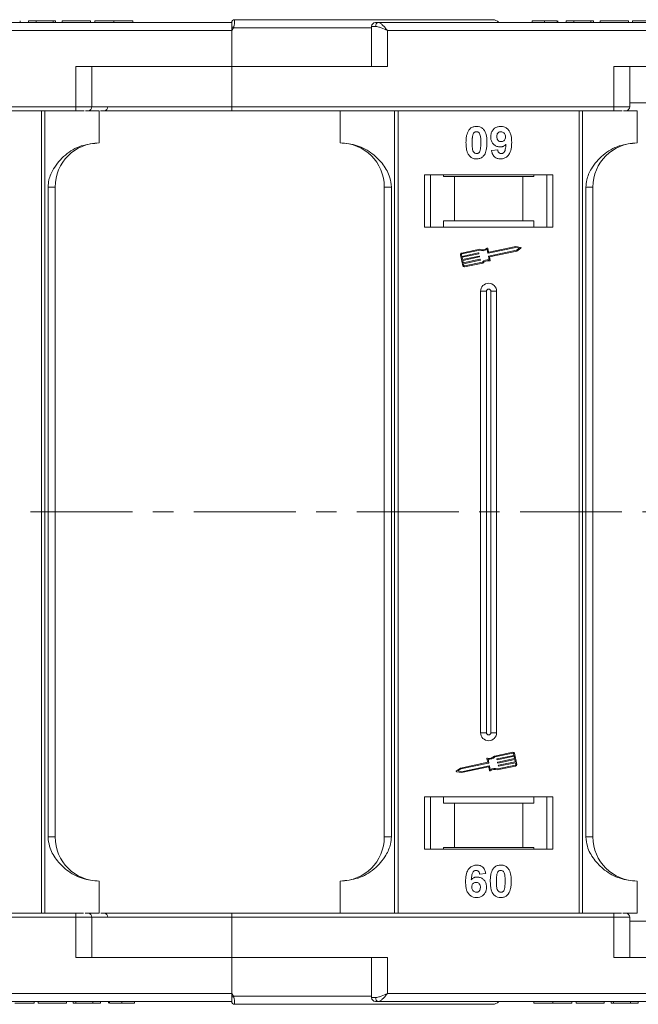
# Model space of a CAD drawing. Header units: millimetres. Extents: x 2205 to 3679, y 833 to 1866.
# Tile 31 of 86: x 3307 to 3384, y 1083 to 1206. Entities that reach past the tile are written whole.
import ezdxf

# ---------------------------------------------------------------- set-up
doc = ezdxf.new("R2010")
doc.units = ezdxf.units.MM
doc.linetypes.add('CENTERX2', pattern=[20.32, 12.7, -2.54, 2.54, -2.54])

msp = doc.modelspace()

# ---------------------------------------------------------------- linework, layer by layer
at = {"color": 7, "linetype": 'Continuous', "lineweight": 15}
for p, q in [((3333.09, 1205.183), (3284.384, 1205.183)), ((3306.731, 1205.183), (3306.731, 1205.383)), ((3307.757, 1205.183), (3307.757, 1205.383)), ((3307.757, 1205.383), (3308.718, 1205.383)), ((3308.718, 1205.383), (3308.718, 1205.183)), ((3308.718, 1205.383), (3310.834, 1205.383)), ((3310.834, 1205.383), (3310.834, 1205.183)), ((3310.834, 1205.383), (3311.154, 1205.383)), ((3311.154, 1205.383), (3311.154, 1205.183)), ((3311.987, 1205.183), (3311.987, 1205.383)), ((3311.987, 1205.383), (3315.513, 1205.383)), ((3315.513, 1205.383), (3315.513, 1205.183)), ((3316.026, 1205.383), (3316.026, 1205.183)), ((3318.405, 1205.183), (3318.405, 1205.383)), ((3320.769, 1205.183), (3320.769, 1205.383)), ((3333.09, 1205.181), (3333.09, 1205.183)), ((3333.44, 1205.533), (3333.44, 1205.533)), ((3400.09, 1205.183), (3351.384, 1205.183)), ((3370.526, 1205.383), (3370.526, 1205.183)), ((3372.07, 1205.183), (3372.07, 1205.383)), ((3373.622, 1205.183), (3373.622, 1205.383)), ((3373.731, 1205.183), (3373.731, 1205.383)), ((3374.757, 1205.183), (3374.757, 1205.383)), ((3374.757, 1205.383), (3375.718, 1205.383)), ((3375.718, 1205.383), (3375.718, 1205.183)), ((3375.718, 1205.383), (3377.834, 1205.383)), ((3377.834, 1205.383), (3377.834, 1205.183)), ((3377.834, 1205.383), (3378.154, 1205.383)), ((3378.154, 1205.383), (3378.154, 1205.183)), ((3378.987, 1205.383), (3382.513, 1205.383)), ((3378.987, 1205.183), (3378.987, 1205.383)), ((3382.513, 1205.383), (3382.513, 1205.183)), ((3383.026, 1205.383), (3383.026, 1205.183)), ((3285.502, 1204.183), (3333.09, 1204.183)), ((3333.324, 1204.533), (3333.09, 1204.183)), ((3333.09, 1204.183), (3333.09, 1199.683)), ((3350.502, 1204.533), (3333.324, 1204.533)), ((3350.502, 1204.683), (3350.502, 1199.683)), ((3351.011, 1204.683), (3350.502, 1204.683)), ((3352.502, 1204.183), (3400.09, 1204.183)), ((3352.502, 1199.683), (3352.502, 1204.183)), ((3313.678, 1199.683), (3313.678, 1194.683)), ((3333.09, 1199.683), (3313.678, 1199.683)), ((3315.678, 1194.683), (3315.678, 1199.683)), ((3333.09, 1194.683), (3333.09, 1199.683)), ((3333.09, 1199.683), (3352.502, 1199.683)), ((3380.678, 1199.683), (3380.678, 1194.683)), ((3400.09, 1199.683), (3380.678, 1199.683)), ((3382.678, 1194.683), (3382.678, 1199.683)), ((3400.09, 1195.183), (3382.678, 1195.183)), ((3313.678, 1194.683), (3266.09, 1194.683)), ((3266.09, 1194.183), (3313.678, 1194.183)), ((3309.378, 1194.183), (3309.378, 1144.183)), ((3309.797, 1144.183), (3309.797, 1194.183)), ((3313.678, 1194.683), (3313.678, 1194.183)), ((3315.678, 1194.683), (3313.678, 1194.683)), ((3314.885, 1194.183), (3316.59, 1194.183)), ((3333.09, 1194.683), (3315.678, 1194.683)), ((3316.59, 1190.183), (3316.59, 1194.183)), ((3380.678, 1194.683), (3333.09, 1194.683)), ((3333.09, 1194.683), (3333.09, 1194.183)), ((3333.09, 1194.183), (3380.678, 1194.183)), ((3346.59, 1194.183), (3346.59, 1190.183)), ((3353.383, 1194.183), (3353.383, 1144.183)), ((3353.802, 1144.183), (3353.802, 1194.183)), ((3376.378, 1194.183), (3376.378, 1144.183)), ((3376.797, 1144.183), (3376.797, 1194.183)), ((3380.678, 1194.683), (3380.678, 1194.183)), ((3382.678, 1194.683), (3380.678, 1194.683)), ((3381.885, 1194.183), (3383.59, 1194.183)), ((3383.59, 1190.183), (3383.59, 1194.183)), ((3365.449, 1189.227), (3366.218, 1189.311)), ((3373.09, 1186.183), (3357.09, 1186.183)), ((3357.09, 1186.183), (3357.09, 1179.683)), ((3357.84, 1179.683), (3357.84, 1186.183)), ((3359.476, 1185.983), (3359.476, 1186.183)), ((3359.476, 1185.983), (3360.84, 1185.983)), ((3360.84, 1185.983), (3360.84, 1180.483)), ((3369.34, 1185.983), (3360.84, 1185.983)), ((3369.34, 1180.483), (3369.34, 1185.983)), ((3369.34, 1185.983), (3370.704, 1185.983)), ((3370.704, 1186.183), (3370.704, 1185.983)), ((3372.34, 1186.183), (3372.34, 1179.683)), ((3373.09, 1179.683), (3373.09, 1186.183)), ((3310.205, 1184.683), (3310.205, 1144.183)), ((3311.09, 1184.683), (3310.205, 1184.683)), ((3311.09, 1144.183), (3311.09, 1184.683)), ((3352.09, 1184.683), (3352.975, 1184.683)), ((3352.09, 1184.683), (3352.09, 1144.183)), ((3352.975, 1144.183), (3352.975, 1184.683)), ((3377.205, 1184.683), (3377.205, 1144.183)), ((3378.09, 1184.683), (3377.205, 1184.683)), ((3378.09, 1144.183), (3378.09, 1184.683)), ((3360.84, 1180.483), (3359.476, 1180.483)), ((3359.476, 1180.483), (3359.476, 1179.683)), ((3369.34, 1180.483), (3360.84, 1180.483)), ((3370.704, 1180.483), (3369.34, 1180.483)), ((3370.704, 1179.683), (3370.704, 1180.483)), ((3357.09, 1179.683), (3373.09, 1179.683)), ((3364.008, 1176.936), (3361.729, 1176.454)), ((3363.996, 1176.813), (3361.754, 1176.339)), ((3364.982, 1176.451), (3364.889, 1176.895)), ((3365.073, 1176.591), (3364.985, 1177.006)), ((3368.479, 1177.16), (3365.017, 1176.429)), ((3365.09, 1176.084), (3368.551, 1176.815)), ((3368.478, 1177.28), (3365.108, 1176.568)), ((3365.2, 1175.987), (3368.599, 1176.705)), ((3369.079, 1177.162), (3368.478, 1177.28)), ((3368.921, 1177.073), (3368.479, 1177.16)), ((3368.551, 1176.815), (3368.921, 1177.073)), ((3368.599, 1176.705), (3369.101, 1177.056)), ((3361.593, 1176.246), (3361.885, 1174.867)), ((3361.708, 1176.27), (3361.757, 1176.04)), ((3361.757, 1176.04), (3363.84, 1176.48)), ((3363.864, 1176.365), (3361.781, 1175.925)), ((3361.781, 1175.925), (3361.842, 1175.638)), ((3361.842, 1175.638), (3363.924, 1176.078)), ((3363.949, 1175.963), (3361.866, 1175.523)), ((3361.866, 1175.523), (3361.927, 1175.236)), ((3361.927, 1175.236), (3364.009, 1175.676)), ((3364.034, 1175.561), (3361.951, 1175.121)), ((3363.874, 1176.457), (3363.886, 1176.4)), ((3363.959, 1176.055), (3363.971, 1175.998)), ((3364.044, 1175.653), (3364.056, 1175.596)), ((3365.161, 1175.605), (3365.067, 1176.049)), ((3365.294, 1175.543), (3365.2, 1175.987)), ((3361.951, 1175.121), (3362, 1174.891)), ((3362.069, 1174.846), (3364.312, 1175.319)), ((3362.094, 1174.731), (3364.372, 1175.212)), ((3364.09, 1171.683), (3364.09, 1144.183)), ((3364.09, 1171.683), (3364.805, 1171.683)), ((3364.805, 1171.683), (3364.805, 1144.183)), ((3365.375, 1144.183), (3365.375, 1171.683)), ((3366.09, 1171.683), (3365.375, 1171.683)), ((3366.09, 1144.183), (3366.09, 1171.683)), ((3309.378, 1144.183), (3309.378, 1094.183)), ((3309.797, 1094.183), (3309.797, 1144.183)), ((3310.205, 1144.183), (3310.205, 1103.683)), ((3311.09, 1103.683), (3311.09, 1144.183)), ((3352.09, 1144.183), (3352.09, 1103.683)), ((3352.975, 1103.683), (3352.975, 1144.183)), ((3353.383, 1144.183), (3353.383, 1094.183)), ((3353.802, 1094.183), (3353.802, 1144.183)), ((3364.09, 1144.183), (3364.09, 1116.683)), ((3364.805, 1144.183), (3364.805, 1116.683)), ((3365.375, 1116.683), (3365.375, 1144.183)), ((3366.09, 1116.683), (3366.09, 1144.183)), ((3376.378, 1144.183), (3376.378, 1094.183)), ((3376.797, 1094.183), (3376.797, 1144.183)), ((3377.205, 1144.183), (3377.205, 1103.683)), ((3378.09, 1103.683), (3378.09, 1144.183)), ((3364.805, 1116.683), (3364.09, 1116.683)), ((3366.09, 1116.683), (3365.375, 1116.683)), ((3368.086, 1114.249), (3365.808, 1113.768)), ((3368.111, 1114.134), (3365.868, 1113.661)), ((3364.98, 1112.993), (3361.581, 1112.275)), ((3365.09, 1112.896), (3361.629, 1112.165)), ((3364.886, 1113.437), (3364.98, 1112.993)), ((3365.019, 1113.375), (3365.113, 1112.931)), ((3366.136, 1113.327), (3366.124, 1113.385)), ((3366.146, 1113.419), (3368.229, 1113.859)), ((3368.253, 1113.744), (3366.171, 1113.304)), ((3366.221, 1112.925), (3366.209, 1112.982)), ((3366.231, 1113.017), (3368.314, 1113.457)), ((3368.338, 1113.342), (3366.256, 1112.902)), ((3366.316, 1112.615), (3368.399, 1113.055)), ((3368.423, 1112.94), (3366.34, 1112.5)), ((3368.229, 1113.859), (3368.18, 1114.089)), ((3368.314, 1113.457), (3368.253, 1113.744)), ((3368.587, 1112.735), (3368.295, 1114.113)), ((3368.399, 1113.055), (3368.338, 1113.342)), ((3368.472, 1112.71), (3368.423, 1112.94)), ((3361.581, 1112.275), (3361.079, 1111.924)), ((3361.101, 1111.818), (3361.702, 1111.7)), ((3361.629, 1112.165), (3361.259, 1111.907)), ((3361.259, 1111.907), (3361.701, 1111.82)), ((3361.701, 1111.82), (3365.163, 1112.551)), ((3361.702, 1111.7), (3365.072, 1112.412)), ((3365.107, 1112.39), (3365.195, 1111.974)), ((3365.198, 1112.529), (3365.291, 1112.085)), ((3366.172, 1112.044), (3368.451, 1112.526)), ((3366.184, 1112.167), (3368.426, 1112.641)), ((3366.306, 1112.523), (3366.294, 1112.58)), ((3373.09, 1108.683), (3357.09, 1108.683)), ((3357.09, 1108.683), (3357.09, 1102.183)), ((3357.84, 1102.183), (3357.84, 1108.683)), ((3359.476, 1108.683), (3359.476, 1107.883)), ((3370.704, 1107.883), (3370.704, 1108.683)), ((3372.34, 1108.683), (3372.34, 1102.183)), ((3373.09, 1102.183), (3373.09, 1108.683)), ((3359.476, 1107.883), (3360.84, 1107.883)), ((3360.84, 1107.883), (3360.84, 1102.383)), ((3360.84, 1107.883), (3369.34, 1107.883)), ((3369.34, 1102.383), (3369.34, 1107.883)), ((3369.34, 1107.883), (3370.704, 1107.883)), ((3310.205, 1103.683), (3311.09, 1103.683)), ((3352.09, 1103.683), (3352.975, 1103.683)), ((3377.205, 1103.683), (3378.09, 1103.683)), ((3357.09, 1102.183), (3373.09, 1102.183)), ((3360.84, 1102.383), (3359.476, 1102.383)), ((3359.476, 1102.183), (3359.476, 1102.383)), ((3360.84, 1102.383), (3369.34, 1102.383)), ((3370.704, 1102.383), (3369.34, 1102.383)), ((3370.704, 1102.383), (3370.704, 1102.183)), ((3316.59, 1098.183), (3316.59, 1094.183)), ((3346.59, 1094.183), (3346.59, 1098.183)), ((3364.731, 1099.139), (3363.962, 1099.055)), ((3383.59, 1098.183), (3383.59, 1094.183)), ((3313.678, 1094.183), (3266.09, 1094.183)), ((3266.09, 1093.683), (3313.678, 1093.683)), ((3313.678, 1093.683), (3313.678, 1094.183)), ((3313.678, 1093.683), (3313.678, 1088.683)), ((3313.678, 1093.683), (3315.678, 1093.683)), ((3314.816, 1094.183), (3316.59, 1094.183)), ((3315.678, 1088.683), (3315.678, 1093.683)), ((3315.678, 1093.683), (3333.09, 1093.683)), ((3333.09, 1093.683), (3333.09, 1094.183)), ((3380.678, 1094.183), (3333.09, 1094.183)), ((3333.09, 1088.683), (3333.09, 1093.683)), ((3333.09, 1093.683), (3380.678, 1093.683)), ((3380.678, 1093.683), (3380.678, 1094.183)), ((3380.678, 1093.683), (3380.678, 1088.683)), ((3380.678, 1093.683), (3382.678, 1093.683)), ((3381.816, 1094.183), (3383.59, 1094.183)), ((3382.678, 1088.683), (3382.678, 1093.683)), ((3382.678, 1093.183), (3400.09, 1093.183)), ((3313.678, 1088.683), (3333.09, 1088.683)), ((3333.09, 1088.683), (3333.09, 1084.183)), ((3352.502, 1088.683), (3333.09, 1088.683)), ((3350.502, 1088.683), (3350.502, 1083.683)), ((3352.502, 1084.183), (3352.502, 1088.683)), ((3380.678, 1088.683), (3400.09, 1088.683)), ((3333.09, 1084.183), (3285.502, 1084.183)), ((3333.09, 1084.183), (3333.324, 1083.833)), ((3333.324, 1083.833), (3350.502, 1083.833)), ((3350.502, 1083.683), (3351.011, 1083.683)), ((3400.09, 1084.183), (3352.502, 1084.183)), ((3284.384, 1083.183), (3333.09, 1083.183)), ((3308.462, 1083.183), (3308.462, 1082.983)), ((3308.975, 1082.983), (3308.975, 1083.183)), ((3308.975, 1082.983), (3312.5, 1082.983)), ((3312.5, 1083.183), (3312.5, 1082.983)), ((3313.334, 1083.183), (3313.334, 1082.983)), ((3313.334, 1082.983), (3313.654, 1082.983)), ((3313.654, 1083.183), (3313.654, 1082.983)), ((3313.654, 1082.983), (3315.769, 1082.983)), ((3315.769, 1082.983), (3315.769, 1083.183)), ((3315.769, 1082.983), (3316.731, 1082.983)), ((3316.731, 1083.183), (3316.731, 1082.983)), ((3317.757, 1083.183), (3317.757, 1082.983)), ((3317.866, 1083.183), (3317.866, 1082.983)), ((3319.417, 1083.183), (3319.417, 1082.983)), ((3320.962, 1083.183), (3320.962, 1082.983)), ((3333.44, 1082.833), (3333.44, 1082.833)), ((3351.384, 1083.183), (3400.09, 1083.183)), ((3370.718, 1083.183), (3370.718, 1082.983)), ((3373.083, 1082.983), (3373.083, 1083.183)), ((3375.462, 1083.183), (3375.462, 1082.983)), ((3375.975, 1082.983), (3375.975, 1083.183)), ((3375.975, 1082.983), (3379.5, 1082.983)), ((3379.5, 1083.183), (3379.5, 1082.983)), ((3380.334, 1083.183), (3380.334, 1082.983)), ((3380.334, 1082.983), (3380.654, 1082.983)), ((3380.654, 1083.183), (3380.654, 1082.983)), ((3380.654, 1082.983), (3382.769, 1082.983)), ((3382.769, 1082.983), (3382.769, 1083.183)), ((3382.769, 1082.983), (3383.731, 1082.983)), ((3383.731, 1083.183), (3383.731, 1082.983))]:
    msp.add_line(p, q, dxfattribs=at)
at = {"color": 1, "linetype": 'CENTERX2', "lineweight": 13}
msp.add_line((3503.62, 1144.183), (2665.537, 1144.183), dxfattribs=at)
at = {"color": 7, "linetype": 'Continuous', "lineweight": 15}
for centre, radius, start, end in [((3333.44, 1205.183), 0.35, 89.99809, 179.99959), ((3351.002, 1204.683), 0.5, 90, 180), ((3351.458, 1204.738), 0.451, 99.5202, 187.08135), ((3365.59, 1204.533), 1, 41.2946, 90), ((3297.546, 1137.606), 75.89, 61.87179, 62.07191), ((3315.178, 1194.683), 0.5, 270, 0), ((3317.162, 1194.683), 0.5, 270, 0), ((3382.178, 1194.683), 0.5, 270, 0), ((3316.59, 1184.683), 5.5, 90, 180), ((3346.59, 1184.683), 5.5, 0, 90), ((3383.59, 1184.683), 5.5, 90, 180), ((3364.361, 1177.734), 0.99, 248.37041, 302.16635), ((3364.361, 1177.734), 0.873, 246.11204, 307.44471), ((3364.928, 1176.994), 0.0587, 11.9297, 127.44471), ((3369.067, 1177.104), 0.0587, 304.95116, 78.90824), ((3361.766, 1176.282), 0.176, 101.9297, 191.9297), ((3361.766, 1176.282), 0.0587, 101.9297, 191.9297), ((3363.846, 1176.451), 0.0294, 11.9297, 101.9297), ((3363.858, 1176.394), 0.0294, 281.9297, 11.9297), ((3363.931, 1176.049), 0.0294, 11.9297, 101.9297), ((3363.943, 1175.992), 0.0294, 281.9297, 11.9297), ((3364.016, 1175.647), 0.0294, 11.9297, 101.9297), ((3364.028, 1175.589), 0.0294, 281.9297, 11.9297), ((3365.018, 1174.625), 0.99, 81.69305, 135.48899), ((3365.018, 1174.625), 0.873, 76.41469, 137.74736), ((3365.011, 1176.457), 0.0294, 191.9297, 281.9297), ((3365.096, 1176.055), 0.0294, 101.9297, 191.9297), ((3365.102, 1176.597), 0.0294, 191.9297, 281.9297), ((3365.237, 1175.531), 0.0587, 256.41469, 11.9297), ((3362.057, 1174.903), 0.176, 191.9297, 281.9297), ((3362.057, 1174.903), 0.0587, 191.9297, 281.9297), ((3365.09, 1171.683), 1, 0, 180), ((3365.09, 1171.683), 0.285, 0, 180), ((3365.09, 1116.683), 1, 180, 0), ((3365.09, 1116.683), 0.285, 180, 0), ((3368.123, 1114.077), 0.176, 11.9297, 101.9297), ((3368.123, 1114.077), 0.0587, 11.9297, 101.9297), ((3364.943, 1113.449), 0.0587, 76.41469, 191.9297), ((3365.162, 1114.355), 0.873, 256.41469, 317.74736), ((3365.162, 1114.355), 0.99, 261.69305, 315.48899), ((3365.084, 1112.925), 0.0294, 281.9297, 11.9297), ((3366.152, 1113.391), 0.0294, 101.9297, 191.9297), ((3366.164, 1113.333), 0.0294, 191.9297, 281.9297), ((3366.237, 1112.988), 0.0294, 101.9297, 191.9297), ((3366.249, 1112.931), 0.0294, 191.9297, 281.9297), ((3361.113, 1111.876), 0.0587, 124.95116, 258.90824), ((3365.078, 1112.383), 0.0294, 11.9297, 101.9297), ((3365.169, 1112.523), 0.0294, 11.9297, 101.9297), ((3365.252, 1111.986), 0.0587, 191.9297, 307.44471), ((3365.819, 1111.246), 0.873, 66.11204, 127.44471), ((3365.819, 1111.246), 0.99, 68.37041, 122.16635), ((3366.322, 1112.586), 0.0294, 101.9297, 191.9297), ((3366.334, 1112.529), 0.0294, 191.9297, 281.9297), ((3368.414, 1112.698), 0.0587, 281.9297, 11.9297), ((3368.414, 1112.698), 0.176, 281.9297, 11.9297), ((3316.59, 1103.683), 5.5, 180, 270), ((3346.59, 1103.683), 5.5, 270, 0), ((3383.59, 1103.683), 5.5, 180, 270), ((3315.178, 1093.683), 0.5, 0, 90), ((3317.162, 1093.683), 0.5, 0, 90), ((3382.178, 1093.683), 0.5, 0, 90), ((3297.546, 1150.76), 75.89, 297.92809, 298.12821), ((3351.002, 1083.683), 0.5, 180, 270), ((3351.458, 1083.627), 0.451, 172.91869, 260.47981), ((3333.44, 1083.183), 0.35, 180.00041, 270.00191), ((3365.59, 1083.833), 1, 270, 319.04573)]:
    msp.add_arc(centre, radius, start, end, dxfattribs=at)
for points, knots in [([(3318.405, 1205.383), (3318.271, 1205.383), (3317.868, 1205.383), (3317.207, 1205.383), (3316.586, 1205.383), (3316.161, 1205.383), (3316.035, 1205.383), (3316.028, 1205.383), (3316.026, 1205.383)], [0, 0, 0, 0, 0.1021706, 0.3092201, 0.51365, 0.6922749, 0.9324126, 1, 1, 1, 1]), ([(3320.769, 1205.383), (3320.766, 1205.383), (3320.756, 1205.383), (3320.614, 1205.383), (3320.222, 1205.383), (3319.648, 1205.383), (3319.009, 1205.383), (3318.587, 1205.383), (3318.405, 1205.383)], [0, 0, 0, 0, 0.1018882, 0.3073435, 0.4929627, 0.6786474, 0.8607914, 1, 1, 1, 1]), ([(3333.09, 1204.657), (3333.09, 1204.75), (3333.09, 1204.935), (3333.09, 1205.097), (3333.09, 1205.127), (3333.09, 1205.136)], [0, 0, 0, 0, 0.412717, 0.8254516, 1, 1, 1, 1]), ([(3333.44, 1205.533), (3333.44, 1205.525), (3333.441, 1205.512), (3333.44, 1205.409), (3333.438, 1205.264), (3333.427, 1205.08), (3333.407, 1204.898), (3333.378, 1204.711), (3333.341, 1204.589), (3333.324, 1204.533)], [0, 0, 0, 0, 0.1718456, 0.312445, 0.4991009, 0.6298393, 0.7575038, 0.8890244, 1, 1, 1, 1]), ([(3365.59, 1205.533), (3365.544, 1205.533), (3365.45, 1205.533), (3364.68, 1205.533), (3363.513, 1205.533), (3362.042, 1205.533), (3360.394, 1205.533), (3358.455, 1205.533), (3355.498, 1205.533), (3352.064, 1205.533), (3348.287, 1205.533), (3345.051, 1205.533), (3341.408, 1205.533), (3337.418, 1205.533), (3334.753, 1205.533), (3333.44, 1205.533)], [0, 0, 0, 0, 0.0777263, 0.157824, 0.2401354, 0.3044544, 0.368763, 0.4344301, 0.5000865, 0.631237, 0.695556, 0.7598647, 0.8421852, 0.9222807, 1, 1, 1, 1]), ([(3351.384, 1205.183), (3351.451, 1205.166), (3351.595, 1205.13), (3351.874, 1204.88), (3352.184, 1204.55), (3352.396, 1204.305), (3352.502, 1204.183)], [0, 0, 0, 0, 0.2343588, 0.4982155, 0.7484812, 1, 1, 1, 1]), ([(3372.07, 1205.383), (3371.937, 1205.383), (3371.632, 1205.383), (3371.181, 1205.383), (3370.822, 1205.383), (3370.567, 1205.383), (3370.542, 1205.383), (3370.526, 1205.383)], [0, 0, 0, 0, 0.1552919, 0.3531453, 0.543243, 0.704067, 1, 1, 1, 1]), ([(3373.622, 1205.383), (3373.568, 1205.383), (3373.46, 1205.383), (3373.156, 1205.383), (3372.691, 1205.383), (3372.304, 1205.383), (3372.07, 1205.383)], [0, 0, 0, 0, 0.2064605, 0.4135145, 0.6452106, 1, 1, 1, 1]), ([(3385.405, 1205.383), (3385.271, 1205.383), (3384.868, 1205.383), (3384.207, 1205.383), (3383.586, 1205.383), (3383.161, 1205.383), (3383.035, 1205.383), (3383.028, 1205.383), (3383.026, 1205.383)], [0, 0, 0, 0, 0.1021706, 0.3092201, 0.51365, 0.6922749, 0.9324126, 1, 1, 1, 1]), ([(3352.502, 1204.183), (3352.232, 1204.299), (3351.814, 1204.48), (3351.315, 1204.651), (3351.106, 1204.673), (3351.011, 1204.683)], [0, 0, 0, 0, 0.49841293, 0.77292805, 1, 1, 1, 1]), ([(3313.678, 1194.183), (3313.822, 1194.183), (3314.114, 1194.183), (3314.477, 1194.183), (3314.646, 1194.183), (3314.71, 1194.183)], [0, 0, 0, 0, 0.3748158, 0.7664972, 1, 1, 1, 1]), ([(3316.738, 1194.183), (3317.126, 1194.183), (3318.466, 1194.183), (3321.213, 1194.183), (3324.938, 1194.183), (3329.024, 1194.183), (3331.749, 1194.183), (3333.09, 1194.183)], [0, 0, 0, 0, 0.0792642, 0.2739294, 0.5229011, 0.7650927, 1, 1, 1, 1]), ([(3380.678, 1194.183), (3380.822, 1194.183), (3381.114, 1194.183), (3381.477, 1194.183), (3381.646, 1194.183), (3381.71, 1194.183)], [0, 0, 0, 0, 0.3748158, 0.7664972, 1, 1, 1, 1]), ([(3362.269, 1190.21), (3362.272, 1190.344), (3362.277, 1190.647), (3362.349, 1191.176), (3362.489, 1191.598), (3362.648, 1191.805), (3362.665, 1191.828)], [0, 0, 0, 0, 0.2367308, 0.5375555, 0.9496679, 1, 1, 1, 1]), ([(3362.665, 1191.828), (3362.71, 1191.878), (3362.8, 1191.98), (3362.969, 1192.095), (3363.157, 1192.178), (3363.327, 1192.217), (3363.468, 1192.232), (3363.541, 1192.233), (3363.577, 1192.234)], [0, 0, 0, 0, 0.1937762, 0.3936, 0.5878635, 0.7889077, 0.894169, 1, 1, 1, 1]), ([(3363.124, 1191.175), (3363.148, 1191.244), (3363.186, 1191.356), (3363.294, 1191.482), (3363.418, 1191.548), (3363.517, 1191.565), (3363.571, 1191.567), (3363.577, 1191.567)], [0, 0, 0, 0, 0.33480351, 0.54256063, 0.75038199, 0.9707212, 1, 1, 1, 1]), ([(3363.577, 1192.234), (3363.712, 1192.224), (3363.984, 1192.203), (3364.337, 1192.005), (3364.608, 1191.712), (3364.86, 1191.111), (3364.874, 1190.588), (3364.885, 1190.202)], [0, 0, 0, 0, 0.147566, 0.2966882, 0.4312776, 0.580404, 1, 1, 1, 1]), ([(3363.577, 1191.567), (3363.634, 1191.562), (3363.736, 1191.552), (3363.868, 1191.475), (3363.981, 1191.328), (3364.077, 1191.053), (3364.111, 1190.661), (3364.114, 1190.361), (3364.116, 1190.21)], [0, 0, 0, 0, 0.10461361, 0.18881412, 0.27351189, 0.44412695, 0.71948087, 1, 1, 1, 1]), ([(3365.346, 1190.93), (3365.354, 1191.064), (3365.37, 1191.334), (3365.537, 1191.714), (3365.817, 1192.01), (3366.188, 1192.204), (3366.462, 1192.224), (3366.604, 1192.234)], [0, 0, 0, 0, 0.1979267, 0.3977284, 0.5974133, 0.7905838, 1, 1, 1, 1]), ([(3366.116, 1190.969), (3366.12, 1191.055), (3366.126, 1191.194), (3366.201, 1191.373), (3366.31, 1191.48), (3366.453, 1191.554), (3366.56, 1191.563), (3366.62, 1191.567)], [0, 0, 0, 0, 0.29132017, 0.46553926, 0.64163153, 0.79866396, 1, 1, 1, 1]), ([(3366.604, 1192.234), (3366.74, 1192.223), (3367.011, 1192.202), (3367.372, 1192), (3367.663, 1191.695), (3367.903, 1191.16), (3367.958, 1190.651), (3367.961, 1190.296), (3367.962, 1190.236)], [0, 0, 0, 0, 0.148288, 0.2977445, 0.4437132, 0.6077915, 0.9347078, 1, 1, 1, 1]), ([(3366.62, 1191.567), (3366.687, 1191.56), (3366.824, 1191.546), (3366.999, 1191.429), (3367.127, 1191.271), (3367.184, 1191.088), (3367.19, 1190.968), (3367.193, 1190.912)], [0, 0, 0, 0, 0.2079545, 0.4204057, 0.6273197, 0.8277075, 1, 1, 1, 1]), ([(3362.662, 1188.594), (3362.623, 1188.648), (3362.543, 1188.758), (3362.435, 1188.995), (3362.345, 1189.302), (3362.295, 1189.639), (3362.273, 1189.943), (3362.271, 1190.121), (3362.269, 1190.21)], [0, 0, 0, 0, 0.11844057, 0.2393457, 0.45959323, 0.68492476, 0.84223987, 1, 1, 1, 1]), ([(3363.039, 1190.21), (3363.039, 1190.277), (3363.04, 1190.41), (3363.046, 1190.591), (3363.056, 1190.752), (3363.07, 1190.893), (3363.089, 1191.035), (3363.113, 1191.128), (3363.124, 1191.175)], [0, 0, 0, 0, 0.2059417, 0.4119594, 0.558149, 0.7045024, 0.8518015, 1, 1, 1, 1]), ([(3363.577, 1188.849), (3363.509, 1188.858), (3363.399, 1188.871), (3363.271, 1188.959), (3363.166, 1189.112), (3363.074, 1189.386), (3363.045, 1189.776), (3363.041, 1190.065), (3363.039, 1190.21)], [0, 0, 0, 0, 0.1253702, 0.2022903, 0.2791788, 0.4647576, 0.7305818, 1, 1, 1, 1]), ([(3364.116, 1190.21), (3364.115, 1190.143), (3364.114, 1190.01), (3364.108, 1189.829), (3364.098, 1189.667), (3364.084, 1189.525), (3364.066, 1189.382), (3364.042, 1189.289), (3364.03, 1189.242)], [0, 0, 0, 0, 0.2052705, 0.4106164, 0.5571497, 0.7038442, 0.8514711, 1, 1, 1, 1]), ([(3364.885, 1190.202), (3364.883, 1190.068), (3364.877, 1189.765), (3364.807, 1189.247), (3364.668, 1188.827), (3364.512, 1188.619), (3364.489, 1188.589)], [0, 0, 0, 0, 0.2372812, 0.5385907, 0.9326774, 1, 1, 1, 1]), ([(3366.528, 1189.67), (3366.393, 1189.682), (3366.12, 1189.707), (3365.77, 1189.923), (3365.502, 1190.229), (3365.364, 1190.583), (3365.352, 1190.825), (3365.346, 1190.93)], [0, 0, 0, 0, 0.2101886, 0.42177326, 0.62360346, 0.83703437, 1, 1, 1, 1]), ([(3366.658, 1190.337), (3366.59, 1190.342), (3366.465, 1190.353), (3366.301, 1190.447), (3366.19, 1190.578), (3366.125, 1190.759), (3366.119, 1190.891), (3366.116, 1190.969)], [0, 0, 0, 0, 0.2139369, 0.3980753, 0.5830907, 0.7516657, 1, 1, 1, 1]), ([(3367.962, 1190.236), (3367.959, 1190.103), (3367.95, 1189.702), (3367.86, 1189.146), (3367.581, 1188.637), (3367.235, 1188.335), (3366.865, 1188.197), (3366.631, 1188.187), (3366.547, 1188.183)], [0, 0, 0, 0, 0.1423372, 0.4291269, 0.5899433, 0.7512055, 0.9098946, 1, 1, 1, 1]), ([(3367.193, 1190.912), (3367.188, 1190.832), (3367.18, 1190.699), (3367.094, 1190.531), (3366.974, 1190.421), (3366.824, 1190.347), (3366.714, 1190.34), (3366.658, 1190.337)], [0, 0, 0, 0, 0.2673945, 0.4472142, 0.6271221, 0.8130653, 1, 1, 1, 1]), ([(3316.59, 1190.183), (3315.83, 1190.106), (3314.31, 1189.954), (3312.288, 1188.764), (3310.956, 1187.213), (3310.296, 1185.769), (3310.229, 1184.977), (3310.205, 1184.683)], [0, 0, 0, 0, 0.2490962, 0.4982428, 0.745205, 0.90541, 1, 1, 1, 1]), ([(3352.975, 1184.683), (3352.932, 1185.073), (3352.821, 1186.072), (3351.997, 1187.526), (3350.627, 1188.939), (3348.762, 1189.976), (3347.311, 1190.114), (3346.59, 1190.183)], [0, 0, 0, 0, 0.12571337, 0.32127574, 0.5244662, 0.76348402, 1, 1, 1, 1]), ([(3364.03, 1189.242), (3364.006, 1189.173), (3363.969, 1189.061), (3363.861, 1188.936), (3363.739, 1188.87), (3363.64, 1188.852), (3363.586, 1188.85), (3363.577, 1188.849)], [0, 0, 0, 0, 0.3336776, 0.5404125, 0.7472639, 0.9612091, 1, 1, 1, 1]), ([(3366.547, 1188.183), (3366.411, 1188.194), (3366.165, 1188.214), (3365.852, 1188.396), (3365.609, 1188.676), (3365.495, 1188.973), (3365.459, 1189.173), (3365.449, 1189.227)], [0, 0, 0, 0, 0.2427882, 0.4388655, 0.6348012, 0.9009361, 1, 1, 1, 1]), ([(3366.218, 1189.311), (3366.232, 1189.231), (3366.252, 1189.108), (3366.342, 1188.964), (3366.447, 1188.886), (3366.554, 1188.853), (3366.62, 1188.851), (3366.645, 1188.849)], [0, 0, 0, 0, 0.3447142, 0.5290593, 0.7142089, 0.8921959, 1, 1, 1, 1]), ([(3367.251, 1190.005), (3367.205, 1189.956), (3367.111, 1189.857), (3366.964, 1189.768), (3366.837, 1189.717), (3366.738, 1189.689), (3366.635, 1189.674), (3366.564, 1189.671), (3366.528, 1189.67)], [0, 0, 0, 0, 0.24349124, 0.49626585, 0.61820988, 0.7417038, 0.87015842, 1, 1, 1, 1]), ([(3366.645, 1188.849), (3366.699, 1188.855), (3366.808, 1188.866), (3366.959, 1188.965), (3367.1, 1189.135), (3367.21, 1189.496), (3367.234, 1189.798), (3367.251, 1190.005)], [0, 0, 0, 0, 0.1120155, 0.2243547, 0.3677679, 0.565827, 1, 1, 1, 1]), ([(3383.59, 1190.183), (3382.83, 1190.106), (3381.31, 1189.954), (3379.288, 1188.764), (3377.956, 1187.213), (3377.296, 1185.769), (3377.229, 1184.977), (3377.205, 1184.683)], [0, 0, 0, 0, 0.2490962, 0.4982428, 0.745205, 0.90541, 1, 1, 1, 1]), ([(3363.577, 1188.183), (3363.51, 1188.185), (3363.376, 1188.19), (3363.178, 1188.233), (3362.987, 1188.311), (3362.842, 1188.41), (3362.735, 1188.508), (3362.687, 1188.565), (3362.662, 1188.594)], [0, 0, 0, 0, 0.1926347, 0.388697, 0.5820148, 0.7830443, 0.8909593, 1, 1, 1, 1]), ([(3364.489, 1188.589), (3364.445, 1188.539), (3364.355, 1188.437), (3364.186, 1188.321), (3363.997, 1188.238), (3363.828, 1188.2), (3363.686, 1188.185), (3363.614, 1188.184), (3363.577, 1188.183)], [0, 0, 0, 0, 0.1937693, 0.3935642, 0.587886, 0.7891312, 0.8942826, 1, 1, 1, 1]), ([(3310.205, 1103.683), (3310.248, 1103.292), (3310.359, 1102.293), (3311.183, 1100.839), (3312.553, 1099.426), (3314.418, 1098.39), (3315.869, 1098.251), (3316.59, 1098.183)], [0, 0, 0, 0, 0.1257134, 0.3212757, 0.5244662, 0.763484, 1, 1, 1, 1]), ([(3346.59, 1098.183), (3347.35, 1098.259), (3348.87, 1098.412), (3350.892, 1099.602), (3352.224, 1101.152), (3352.884, 1102.596), (3352.951, 1103.389), (3352.975, 1103.683)], [0, 0, 0, 0, 0.24909619, 0.49824278, 0.74520496, 0.90540997, 1, 1, 1, 1]), ([(3377.205, 1103.683), (3377.248, 1103.292), (3377.359, 1102.293), (3378.183, 1100.839), (3379.553, 1099.426), (3381.418, 1098.39), (3382.869, 1098.251), (3383.59, 1098.183)], [0, 0, 0, 0, 0.1257134, 0.3212757, 0.5244662, 0.763484, 1, 1, 1, 1]), ([(3362.218, 1098.129), (3362.221, 1098.262), (3362.23, 1098.664), (3362.32, 1099.22), (3362.599, 1099.728), (3362.945, 1100.031), (3363.315, 1100.168), (3363.549, 1100.179), (3363.633, 1100.183)], [0, 0, 0, 0, 0.1423372, 0.4291269, 0.5899433, 0.7512055, 0.9098946, 1, 1, 1, 1]), ([(3363.535, 1099.516), (3363.481, 1099.511), (3363.372, 1099.5), (3363.22, 1099.4), (3363.078, 1099.228), (3362.97, 1098.866), (3362.946, 1098.565), (3362.929, 1098.361)], [0, 0, 0, 0, 0.1120492, 0.2243802, 0.3701146, 0.5702758, 1, 1, 1, 1]), ([(3363.962, 1099.055), (3363.949, 1099.132), (3363.93, 1099.254), (3363.839, 1099.398), (3363.734, 1099.479), (3363.626, 1099.512), (3363.56, 1099.515), (3363.535, 1099.516)], [0, 0, 0, 0, 0.33384, 0.5245467, 0.7163724, 0.8918244, 1, 1, 1, 1]), ([(3363.633, 1100.183), (3363.769, 1100.172), (3364.015, 1100.153), (3364.328, 1099.969), (3364.569, 1099.692), (3364.685, 1099.395), (3364.721, 1099.196), (3364.731, 1099.139)], [0, 0, 0, 0, 0.24269082, 0.43900235, 0.63500599, 0.89505866, 1, 1, 1, 1]), ([(3365.295, 1098.164), (3365.297, 1098.297), (3365.303, 1098.6), (3365.375, 1099.128), (3365.516, 1099.548), (3365.674, 1099.754), (3365.691, 1099.776)], [0, 0, 0, 0, 0.2373811, 0.5389182, 0.9490817, 1, 1, 1, 1]), ([(3365.691, 1099.776), (3365.735, 1099.827), (3365.825, 1099.929), (3365.994, 1100.044), (3366.183, 1100.127), (3366.352, 1100.165), (3366.494, 1100.18), (3366.566, 1100.182), (3366.603, 1100.183)], [0, 0, 0, 0, 0.1937762, 0.3936, 0.5878635, 0.7889077, 0.894169, 1, 1, 1, 1]), ([(3366.15, 1099.123), (3366.174, 1099.193), (3366.212, 1099.305), (3366.32, 1099.43), (3366.444, 1099.497), (3366.543, 1099.513), (3366.596, 1099.516), (3366.603, 1099.516)], [0, 0, 0, 0, 0.3348035, 0.5425606, 0.750382, 0.9707212, 1, 1, 1, 1]), ([(3366.603, 1100.183), (3366.67, 1100.181), (3366.804, 1100.176), (3367.002, 1100.132), (3367.193, 1100.055), (3367.338, 1099.956), (3367.445, 1099.858), (3367.493, 1099.8), (3367.518, 1099.772)], [0, 0, 0, 0, 0.1926273, 0.3886837, 0.5820134, 0.7832006, 0.8910383, 1, 1, 1, 1]), ([(3366.603, 1099.516), (3366.66, 1099.51), (3366.761, 1099.5), (3366.89, 1099.425), (3367, 1099.285), (3367.1, 1099.014), (3367.136, 1098.617), (3367.14, 1098.311), (3367.141, 1098.156)], [0, 0, 0, 0, 0.10564606, 0.18622129, 0.26704196, 0.43154058, 0.71270762, 1, 1, 1, 1]), ([(3367.518, 1099.772), (3367.557, 1099.717), (3367.637, 1099.608), (3367.742, 1099.376), (3367.832, 1099.081), (3367.882, 1098.749), (3367.907, 1098.44), (3367.909, 1098.25), (3367.911, 1098.156)], [0, 0, 0, 0, 0.118432, 0.2393289, 0.4494336, 0.6641784, 0.8318201, 1, 1, 1, 1]), ([(3362.929, 1098.361), (3362.975, 1098.409), (3363.07, 1098.507), (3363.215, 1098.598), (3363.342, 1098.648), (3363.441, 1098.676), (3363.545, 1098.692), (3363.616, 1098.694), (3363.652, 1098.696)], [0, 0, 0, 0, 0.2436536, 0.4957602, 0.6178923, 0.7415029, 0.8700251, 1, 1, 1, 1]), ([(3363.652, 1098.696), (3363.787, 1098.683), (3364.06, 1098.658), (3364.408, 1098.443), (3364.674, 1098.141), (3364.815, 1097.788), (3364.828, 1097.544), (3364.834, 1097.436)], [0, 0, 0, 0, 0.2102159, 0.4219747, 0.6200164, 0.8310369, 1, 1, 1, 1]), ([(3366.064, 1098.156), (3366.065, 1098.222), (3366.066, 1098.356), (3366.072, 1098.536), (3366.082, 1098.698), (3366.096, 1098.841), (3366.114, 1098.983), (3366.138, 1099.077), (3366.15, 1099.123)], [0, 0, 0, 0, 0.20527, 0.4106157, 0.5571475, 0.7038444, 0.8514751, 1, 1, 1, 1]), ([(3363.576, 1096.131), (3363.44, 1096.142), (3363.169, 1096.163), (3362.809, 1096.364), (3362.517, 1096.669), (3362.277, 1097.205), (3362.222, 1097.716), (3362.219, 1098.071), (3362.218, 1098.129)], [0, 0, 0, 0, 0.1482689, 0.2976473, 0.4424214, 0.6078512, 0.9356585, 1, 1, 1, 1]), ([(3362.987, 1097.454), (3362.992, 1097.536), (3363, 1097.672), (3363.092, 1097.842), (3363.214, 1097.95), (3363.362, 1098.019), (3363.47, 1098.026), (3363.522, 1098.029)], [0, 0, 0, 0, 0.27672092, 0.45687046, 0.63700743, 0.8240683, 1, 1, 1, 1]), ([(3363.56, 1096.798), (3363.493, 1096.805), (3363.356, 1096.82), (3363.18, 1096.936), (3363.054, 1097.094), (3362.996, 1097.276), (3362.99, 1097.396), (3362.987, 1097.454)], [0, 0, 0, 0, 0.2079047, 0.4199807, 0.6306256, 0.821735, 1, 1, 1, 1]), ([(3363.522, 1098.029), (3363.59, 1098.024), (3363.715, 1098.014), (3363.875, 1097.919), (3363.994, 1097.784), (3364.056, 1097.6), (3364.062, 1097.467), (3364.064, 1097.397)], [0, 0, 0, 0, 0.2137567, 0.3949441, 0.5765849, 0.7773109, 1, 1, 1, 1]), ([(3364.064, 1097.397), (3364.06, 1097.311), (3364.054, 1097.173), (3363.981, 1096.994), (3363.87, 1096.885), (3363.726, 1096.811), (3363.619, 1096.803), (3363.56, 1096.798)], [0, 0, 0, 0, 0.28869741, 0.46355259, 0.63994173, 0.80180841, 1, 1, 1, 1]), ([(3364.834, 1097.436), (3364.826, 1097.302), (3364.81, 1097.032), (3364.645, 1096.65), (3364.359, 1096.351), (3363.986, 1096.16), (3363.713, 1096.141), (3363.576, 1096.131)], [0, 0, 0, 0, 0.1978309, 0.3972998, 0.5989102, 0.7987412, 1, 1, 1, 1]), ([(3366.603, 1096.131), (3366.468, 1096.142), (3366.196, 1096.162), (3365.842, 1096.36), (3365.554, 1096.674), (3365.321, 1097.285), (3365.305, 1097.805), (3365.295, 1098.164)], [0, 0, 0, 0, 0.1475277, 0.2965695, 0.43214, 0.6087374, 1, 1, 1, 1]), ([(3366.603, 1096.798), (3366.535, 1096.806), (3366.425, 1096.819), (3366.296, 1096.905), (3366.193, 1097.056), (3366.1, 1097.328), (3366.07, 1097.718), (3366.066, 1098.009), (3366.064, 1098.156)], [0, 0, 0, 0, 0.125351, 0.2021974, 0.2791824, 0.4597421, 0.727968, 1, 1, 1, 1]), ([(3367.056, 1097.191), (3367.032, 1097.122), (3366.994, 1097.01), (3366.887, 1096.885), (3366.765, 1096.819), (3366.666, 1096.801), (3366.611, 1096.798), (3366.603, 1096.798)], [0, 0, 0, 0, 0.3336776, 0.5404125, 0.7472639, 0.9612091, 1, 1, 1, 1]), ([(3367.141, 1098.156), (3367.141, 1098.089), (3367.14, 1097.955), (3367.134, 1097.775), (3367.124, 1097.614), (3367.11, 1097.472), (3367.091, 1097.33), (3367.067, 1097.237), (3367.056, 1097.191)], [0, 0, 0, 0, 0.2059417, 0.4119594, 0.558149, 0.7045024, 0.8518015, 1, 1, 1, 1]), ([(3367.911, 1098.156), (3367.908, 1098.022), (3367.903, 1097.719), (3367.833, 1097.198), (3367.695, 1096.776), (3367.537, 1096.568), (3367.515, 1096.538)], [0, 0, 0, 0, 0.2366286, 0.5373614, 0.9329864, 1, 1, 1, 1]), ([(3367.515, 1096.538), (3367.47, 1096.488), (3367.38, 1096.386), (3367.211, 1096.27), (3367.023, 1096.187), (3366.853, 1096.149), (3366.712, 1096.134), (3366.639, 1096.132), (3366.603, 1096.131)], [0, 0, 0, 0, 0.1937693, 0.3935642, 0.587886, 0.7891312, 0.8942826, 1, 1, 1, 1]), ([(3314.641, 1094.183), (3314.599, 1094.183), (3314.45, 1094.183), (3314.114, 1094.183), (3313.821, 1094.183), (3313.678, 1094.183)], [0, 0, 0, 0, 0.1658977, 0.5921255, 1, 1, 1, 1]), ([(3333.09, 1094.183), (3331.749, 1094.183), (3329.025, 1094.183), (3324.938, 1094.183), (3321.213, 1094.183), (3318.476, 1094.183), (3317.144, 1094.183), (3316.765, 1094.183)], [0, 0, 0, 0, 0.2353272, 0.4779523, 0.7274109, 0.9224047, 1, 1, 1, 1]), ([(3381.641, 1094.183), (3381.599, 1094.183), (3381.45, 1094.183), (3381.114, 1094.183), (3380.821, 1094.183), (3380.678, 1094.183)], [0, 0, 0, 0, 0.1658977, 0.5921255, 1, 1, 1, 1]), ([(3333.09, 1083.183), (3333.09, 1083.194), (3333.09, 1083.216), (3333.09, 1083.388), (3333.09, 1083.573), (3333.09, 1083.69), (3333.09, 1083.708)], [0, 0, 0, 0, 0.3133566, 0.6267132, 0.9400698, 1, 1, 1, 1]), ([(3333.324, 1083.833), (3333.341, 1083.776), (3333.378, 1083.653), (3333.407, 1083.467), (3333.427, 1083.285), (3333.438, 1083.102), (3333.44, 1082.956), (3333.441, 1082.853), (3333.44, 1082.84), (3333.44, 1082.833)], [0, 0, 0, 0, 0.11199725, 0.24484387, 0.3691679, 0.50089869, 0.68753328, 0.82813816, 1, 1, 1, 1]), ([(3351.011, 1083.683), (3351.106, 1083.693), (3351.315, 1083.714), (3351.814, 1083.886), (3352.232, 1084.066), (3352.502, 1084.183)], [0, 0, 0, 0, 0.2270634, 0.5015869, 1, 1, 1, 1]), ([(3352.502, 1084.183), (3352.396, 1084.06), (3352.184, 1083.815), (3351.874, 1083.485), (3351.595, 1083.235), (3351.451, 1083.2), (3351.384, 1083.183)], [0, 0, 0, 0, 0.2515188, 0.50178442, 0.76563227, 1, 1, 1, 1]), ([(3306.083, 1082.983), (3306.216, 1082.983), (3306.62, 1082.983), (3307.28, 1082.983), (3307.902, 1082.983), (3308.327, 1082.983), (3308.452, 1082.983), (3308.46, 1082.983), (3308.462, 1082.983)], [0, 0, 0, 0, 0.1021706, 0.3092201, 0.51365, 0.6922749, 0.9324126, 1, 1, 1, 1]), ([(3317.866, 1082.983), (3317.92, 1082.983), (3318.028, 1082.983), (3318.332, 1082.983), (3318.797, 1082.983), (3319.183, 1082.983), (3319.417, 1082.983)], [0, 0, 0, 0, 0.2064605, 0.4135145, 0.6452106, 1, 1, 1, 1]), ([(3319.417, 1082.983), (3319.551, 1082.983), (3319.855, 1082.983), (3320.307, 1082.983), (3320.666, 1082.983), (3320.92, 1082.983), (3320.945, 1082.983), (3320.962, 1082.983)], [0, 0, 0, 0, 0.1552919, 0.3531453, 0.543243, 0.704067, 1, 1, 1, 1]), ([(3333.44, 1082.833), (3334.753, 1082.833), (3337.419, 1082.833), (3341.408, 1082.833), (3345.051, 1082.833), (3348.287, 1082.833), (3351.112, 1082.833), (3353.774, 1082.833), (3357.052, 1082.833), (3359.84, 1082.833), (3362.042, 1082.833), (3363.514, 1082.833), (3364.68, 1082.833), (3365.45, 1082.833), (3365.544, 1082.833), (3365.59, 1082.833)], [0, 0, 0, 0, 0.077724, 0.157824, 0.2401354, 0.3044544, 0.368763, 0.4344301, 0.5000865, 0.631237, 0.695556, 0.7598646, 0.8421852, 0.9222831, 1, 1, 1, 1]), ([(3370.718, 1082.983), (3370.722, 1082.983), (3370.732, 1082.983), (3370.874, 1082.983), (3371.266, 1082.983), (3371.839, 1082.983), (3372.479, 1082.983), (3372.9, 1082.983), (3373.083, 1082.983)], [0, 0, 0, 0, 0.1018882, 0.3073435, 0.4929627, 0.6786474, 0.8607914, 1, 1, 1, 1]), ([(3373.083, 1082.983), (3373.216, 1082.983), (3373.62, 1082.983), (3374.28, 1082.983), (3374.902, 1082.983), (3375.327, 1082.983), (3375.452, 1082.983), (3375.46, 1082.983), (3375.462, 1082.983)], [0, 0, 0, 0, 0.1021706, 0.3092201, 0.51365, 0.6922749, 0.9324126, 1, 1, 1, 1])]:
    msp.add_open_spline(points, degree=3, knots=knots, dxfattribs=at)
for points in [[(3351.002, 1205.183), (3351.019, 1205.183), (3351.054, 1205.183), (3351.274, 1205.183), (3351.384, 1205.183)], [(3333.09, 1204.183), (3333.09, 1204.266), (3333.09, 1204.431), (3333.09, 1204.582), (3333.09, 1204.657)], [(3333.09, 1083.708), (3333.09, 1083.784), (3333.09, 1083.934), (3333.09, 1084.1), (3333.09, 1084.183)], [(3351.384, 1083.183), (3351.274, 1083.183), (3351.054, 1083.183), (3351.019, 1083.183), (3351.002, 1083.183)]]:
    msp.add_open_spline(points, degree=3, dxfattribs=at)

doc.saveas('drawing.dxf')
